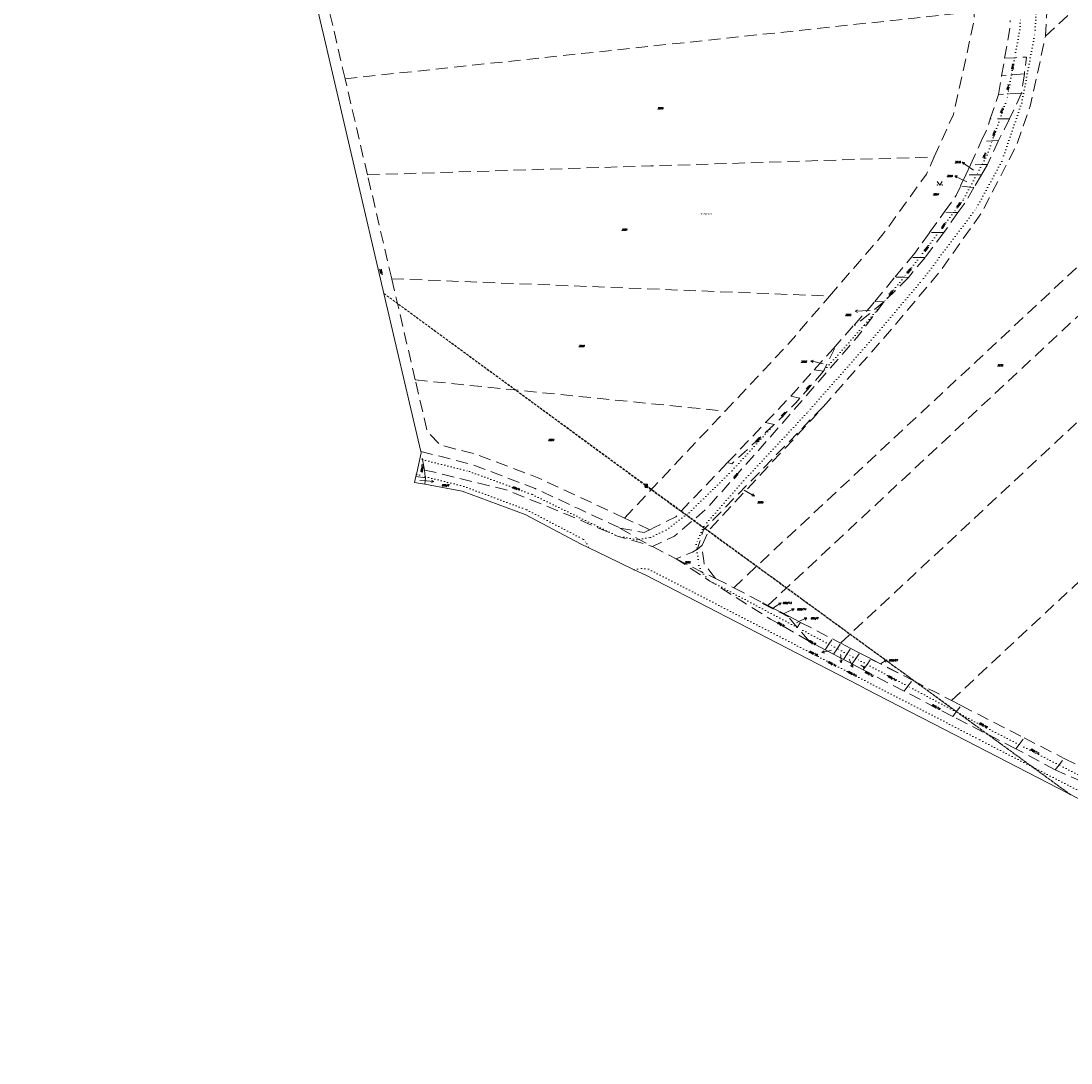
# Model space of a CAD drawing. Header units: metres. Extents: x -626722 to -621116, y -1178216 to -1174550.
# Tile 54 of 86: x -623494 to -623063, y -1178216 to -1177788. Entities that reach past the tile are written whole.
import ezdxf
from ezdxf.enums import TextEntityAlignment as Align

# ---------------------------------------------------------------- set-up
doc = ezdxf.new("R2010")
doc.units = ezdxf.units.M
doc.header["$MEASUREMENT"] = 0
doc.linetypes.add('DASHEDX2', pattern=[1.5, 1, -0.5])
doc.linetypes.add('DOT', pattern=[0.25, 0, -0.25])
doc.layers.add('8_kat_KN_Elektřina', color=172, linetype='DASHEDX2')
doc.layers.add('8_kat_KN_Pomístní_názvy', color=210, linetype='Continuous')
for name, color, linetype, lineweight in [('8_kat_KN_Hranice katastrů', 200, 'FENCELINE1', 25), ('8_kat_KN_Hranice parcel', 200, 'DASHEDX2', 25), ('8_kat_KN_PČ popisy', 210, 'Continuous', 0), ('8_kat_KN_Slučkové čáry', 200, 'DOT', 25), ('8_kat_KN_Značky kultur', 7, 'Continuous', 0), ('8_kat_KN_Čísla parcel', 200, 'Continuous', 25)]:
    doc.layers.add(name, color=color, linetype=linetype, lineweight=lineweight)
doc.styles.add('Style-cs_Working', font='cs_Working.shx')
doc.styles.add('Style-ITALICS', font='ITALICS.shx')
doc.linetypes.add('FENCELINE1', pattern='A,0.25,-0.1,[133,ltypeshp.shx,S=0.1,R=0,X=-0.1,Y=0],-0.1,1', length=1.45)

# ---------------------------------------------------------------- blocks, each defined once
blk = doc.blocks.new('1029_33')
at = {"layer": '8_kat_KN_PČ popisy', "color": 6, "linetype": 'Continuous', "lineweight": 0}
for p, q in [((0, 0), (1.7, -1.06)), ((1.7, -1.06), (0.96, -0.99)), ((1.7, -1.06), (1.31, -0.43))]:
    blk.add_line(p, q, dxfattribs=at)
blk = doc.blocks.new('1029_37')
at = {"layer": '8_kat_KN_PČ popisy', "color": 6, "linetype": 'Continuous', "lineweight": 0}
for p, q in [((0, 0), (2.72, 1.27)), ((2.72, 1.27), (1.6, 1.3)), ((2.72, 1.27), (2.02, 0.39))]:
    blk.add_line(p, q, dxfattribs=at)
blk = doc.blocks.new('1029_38')
at = {"layer": '8_kat_KN_PČ popisy', "color": 6, "linetype": 'Continuous', "lineweight": 0}
for p, q in [((-2.92, -0.68), (-2.06, 0.04)), ((0, 0), (-2.92, -0.68)), ((-2.92, -0.68), (-1.84, -0.94))]:
    blk.add_line(p, q, dxfattribs=at)
blk = doc.blocks.new('1029_39')
at = {"layer": '8_kat_KN_PČ popisy', "color": 6, "linetype": 'Continuous', "lineweight": 0}
for p, q in [((0, 0), (0.16, -3)), ((0.16, -3), (-0.4, -2.02)), ((0.16, -3), (0.6, -1.97))]:
    blk.add_line(p, q, dxfattribs=at)
blk = doc.blocks.new('1029_40')
at = {"layer": '8_kat_KN_PČ popisy', "color": 6, "linetype": 'Continuous', "lineweight": 0}
for p, q in [((0, 0), (1.22, -2.74)), ((1.22, -2.74), (0.36, -2.03)), ((1.22, -2.74), (1.27, -1.62))]:
    blk.add_line(p, q, dxfattribs=at)
blk = doc.blocks.new('1029_41')
at = {"layer": '8_kat_KN_PČ popisy', "color": 6, "linetype": 'Continuous', "lineweight": 0}
for p, q in [((0, 0), (2.49, 1.68)), ((2.49, 1.68), (1.38, 1.53)), ((2.49, 1.68), (1.94, 0.7))]:
    blk.add_line(p, q, dxfattribs=at)
blk = doc.blocks.new('1029_43')
at = {"layer": '8_kat_KN_PČ popisy', "color": 6, "linetype": 'Continuous', "lineweight": 0}
for p, q in [((0, 0), (2.54, 1.59)), ((2.54, 1.59), (1.43, 1.48)), ((2.54, 1.59), (1.96, 0.63))]:
    blk.add_line(p, q, dxfattribs=at)
blk = doc.blocks.new('1029_53')
at = {"layer": '8_kat_KN_PČ popisy', "color": 6, "linetype": 'Continuous', "lineweight": 0}
for p, q in [((0, 0), (2.99, -0.21)), ((2.99, -0.21), (2.03, 0.36)), ((2.99, -0.21), (1.96, -0.64))]:
    blk.add_line(p, q, dxfattribs=at)
blk = doc.blocks.new('1029_119')
at = {"layer": '8_kat_KN_PČ popisy', "color": 6, "linetype": 'Continuous', "lineweight": 0}
for p, q in [((0, 0), (-2.67, 1.36)), ((-2.67, 1.36), (-1.55, 1.35)), ((-2.67, 1.36), (-2.01, 0.46))]:
    blk.add_line(p, q, dxfattribs=at)
blk = doc.blocks.new('1029_120')
at = {"layer": '8_kat_KN_PČ popisy', "color": 6, "linetype": 'Continuous', "lineweight": 0}
for p, q in [((0, 0), (-2.43, 1.76)), ((-2.43, 1.76), (-1.32, 1.58)), ((-2.43, 1.76), (-1.91, 0.77))]:
    blk.add_line(p, q, dxfattribs=at)
blk = doc.blocks.new('1029_127')
at = {"layer": '8_kat_KN_PČ popisy', "color": 6, "linetype": 'Continuous', "lineweight": 0}
for p, q in [((-2.9, 0.78), (-1.8, 1)), ((0, 0), (-2.9, 0.78)), ((-2.9, 0.78), (-2.06, 0.03))]:
    blk.add_line(p, q, dxfattribs=at)
blk = doc.blocks.new('1029_128')
at = {"layer": '8_kat_KN_PČ popisy', "color": 6, "linetype": 'Continuous', "lineweight": 0}
for p, q in [((-3, -0.16), (-2.02, 0.4)), ((0, 0), (-3, -0.16)), ((-3, -0.16), (-1.97, -0.6))]:
    blk.add_line(p, q, dxfattribs=at)
blk = doc.blocks.new('1029_138')
at = {"layer": '8_kat_KN_PČ popisy', "color": 6, "linetype": 'Continuous', "lineweight": 0}
for p, q in [((0, 0), (2.6, -1.5)), ((2.6, -1.5), (1.48, -1.43)), ((2.6, -1.5), (1.98, -0.57))]:
    blk.add_line(p, q, dxfattribs=at)
blk = doc.blocks.new('3.14')
at = {"layer": '8_kat_KN_Značky kultur', "color": 7, "linetype": 'Continuous', "lineweight": 13, "flags": 128}
blk.add_lwpolyline([(-1, 1.5), (0, 0), (1, 1.5)], dxfattribs=at)
at = {"layer": '8_kat_KN_Značky kultur', "color": 7, "linetype": 'Continuous', "lineweight": 13}
for centre in [(-1, 0), (1, 0)]:
    blk.add_circle(centre, 0.1, dxfattribs=at)
blk = doc.blocks.new('6.02')
at = {"layer": '8_kat_KN_Elektřina', "color": 7, "linetype": 'Continuous', "lineweight": 13}
for p, q in [((-0.5, 0.5), (0.5, 0.5)), ((-0.5, -0.5), (-0.5, 0.5)), ((-0.5, 0.3), (0.5, 0.3)), ((-0.5, 0.1), (0.5, 0.1)), ((-0.3, -0.5), (-0.3, 0.5)), ((-0.1, -0.5), (-0.1, 0.5)), ((0.1, -0.5), (0.1, 0.5)), ((0.3, -0.5), (0.3, 0.5)), ((0.5, -0.5), (0.5, 0.5)), ((-0.5, -0.1), (0.5, -0.1)), ((-0.5, -0.3), (0.5, -0.3)), ((-0.5, -0.5), (0.5, -0.5))]:
    blk.add_line(p, q, dxfattribs=at)

msp = doc.modelspace()

# ---------------------------------------------------------------- linework, layer by layer
at = {"layer": '8_kat_KN_Elektřina', "lineweight": 13}
for p, q in [((-623345.41, -1177899.96), (-623237.65, -1177979.04)), ((-623345.41, -1177899.96), (-623237.74, -1177978.72)), ((-623237.74, -1177978.72), (-623063.46, -1178105.62)), ((-623237.65, -1177979.04), (-623063.46, -1178105.62))]:
    msp.add_line(p, q, dxfattribs=at)
at = {"layer": '8_kat_KN_Hranice katastrů', "lineweight": 13, "flags": 128}
msp.add_lwpolyline([(-625852.04, -1174626.53), (-626040.35, -1174699.9), (-626044.84, -1174701.65), (-626079.82, -1174732.74), (-626087.17, -1174724.59), (-626094.59, -1174716.36), (-626108.29, -1174725.86), (-626139.6, -1174663), (-626142.76, -1174651.47), (-626147.58, -1174633.84), (-626177.49, -1174657.65), (-626189.84, -1174646.23), (-626197.97, -1174638.7), (-626204.07, -1174633.06), (-626210.75, -1174626.88), (-626221.49, -1174616.94), (-626226.53, -1174612.28), (-626235.01, -1174604.43), (-626243.82, -1174596.28), (-626253.16, -1174587.64), (-626262.1, -1174579.36), (-626263.17, -1174578.37), (-626268.76, -1174573.2), (-626272.87, -1174569.4), (-626280.35, -1174562.48), (-626284.23, -1174558.89), (-626366.4, -1174553.29), (-626375.76, -1174552.65), (-626384.06, -1174552.09), (-626393.5, -1174551.44), (-626402.5, -1174550.83), (-626410.43, -1174550.29), (-626456.76, -1174672.2), (-626471.93, -1174695.74), (-626482.81, -1174713.06), (-626484.56, -1174715.84), (-626487.17, -1174720), (-626488.89, -1174723.62), (-626502.09, -1174751.47), (-626516.03, -1174780.89), (-626528.59, -1174807.4), (-626550.57, -1174812.23), (-626562.79, -1174814.91), (-626576.86, -1174818.14), (-626580.35, -1174818.94), (-626645.6, -1174953.22), (-626653.03, -1174970.15), (-626684.55, -1175037.86), (-626686, -1175040.97), (-626687.55, -1175044.3), (-626631.84, -1175118.59), (-626630.36, -1175120.56), (-626625.88, -1175124.38), (-626622.8, -1175127), (-626620, -1175129.38), (-626609.13, -1175138.65), (-626600.28, -1175161.93), (-626597.68, -1175186.91), (-626579.19, -1175203.5), (-626599.8, -1175222.22), (-626600.81, -1175225.76), (-626601.9, -1175229.61), (-626605.75, -1175243.12), (-626640.34, -1175364.6), (-626651.76, -1175404.73), (-626653.94, -1175412.37), (-626665.96, -1175418.01), (-626676.58, -1175422.98), (-626699.62, -1175445.56), (-626716.99, -1175471.64), (-626721.57, -1175478.51), (-626718.08, -1175490.63), (-626689.37, -1175590.24), (-626688.95, -1175591.71), (-626681.58, -1175617.3), (-626680.38, -1175637.27), (-626679.64, -1175649.67), (-626676.23, -1175706.44), (-626671.98, -1175777.17), (-626668.1, -1175841.75), (-626664.26, -1175877.5), (-626656.46, -1175949.97), (-626693.18, -1175993.2), (-626689.21, -1176029.64), (-626687.52, -1176031.68), (-626686.33, -1176033.12), (-626684.94, -1176034.8), (-626683.79, -1176036.18), (-626614, -1176120.42), (-626602.4, -1176130.73), (-626593.12, -1176137.86), (-626584.96, -1176144.14), (-626547.27, -1176144.38), (-626533.77, -1176144.46), (-626504.81, -1176143.65), (-626406.93, -1176152.31), (-626409.37, -1176159.67), (-626415.14, -1176177.06), (-626421.53, -1176196.31), (-626431.16, -1176225.32), (-626419.99, -1176232.13), (-626407.48, -1176241.56), (-626403.01, -1176244.94), (-626392.15, -1176253.13), (-626383.56, -1176259.6), (-626365.29, -1176273.38), (-626360.83, -1176275.9), (-626330.82, -1176292.85), (-626328.3, -1176294.69), (-626325.4, -1176296.82), (-626321.02, -1176300.02), (-626320.14, -1176301.38), (-626309.08, -1176318.54), (-626303.56, -1176327.1), (-626275.19, -1176343.14), (-626230.13, -1176368.62), (-626220.88, -1176362.84), (-626205.06, -1176368.5), (-626197.34, -1176371.41), (-626193.44, -1176372.88), (-626183.79, -1176376.53), (-626174.84, -1176382.62), (-626170.14, -1176387.02), (-626162.46, -1176394.2), (-626143.33, -1176415.21), (-626136.56, -1176422.64), (-626124.57, -1176443.84), (-626101.66, -1176469.79), (-626095.62, -1176476.63), (-626092.92, -1176473.71), (-626091.09, -1176475.08), (-626067.85, -1176492.43), (-626063.21, -1176495.9), (-626032.24, -1176523.03), (-626014.15, -1176529.78), (-626012.39, -1176529.73), (-625959.45, -1176528.25), (-625951.98, -1176531.09), (-625931.5, -1176538.9), (-625906.21, -1176553.11), (-625904.25, -1176554.21), (-625893.59, -1176557.55), (-625863.9, -1176576.76), (-625847.42, -1176579.14), (-625797.53, -1176586.33), (-625790.2, -1176587.39), (-625782.61, -1176588.48), (-625767.55, -1176590.66), (-625757.66, -1176592.09), (-625749.89, -1176593.21), (-625740.01, -1176594.64), (-625731.85, -1176595.81), (-625724.25, -1176596.91), (-625659.61, -1176606.23), (-625600.82, -1176614.71), (-625580.89, -1176617.58), (-625566.09, -1176619.72), (-625500.04, -1176629.25), (-625441.67, -1176637.67), (-625428.63, -1176639.55), (-625419.79, -1176635.78), (-625390.47, -1176623.27), (-625379.99, -1176631.32), (-625377.22, -1176633.45), (-625374.21, -1176639.52), (-625372.83, -1176641.65), (-625355.33, -1176677.54), (-625334.79, -1176715.1), (-625291.65, -1176758.17), (-625291.16, -1176758.66), (-625296.47, -1176769.25), (-625299.22, -1176774.94), (-625302.88, -1176782.5), (-625305.03, -1176793.68), (-625310.51, -1176822.23), (-625312.64, -1176833.29), (-625314.29, -1176841.87), (-625286.37, -1176852.42), (-625282.23, -1176853.99), (-625278.44, -1176855.42), (-625271.46, -1176858.07), (-625265.75, -1176860.23), (-625257.66, -1176863.28), (-625251.67, -1176865.54), (-625243.64, -1176868.58), (-625239.69, -1176870.07), (-625235.92, -1176871.5), (-625233, -1176872.61), (-625230.97, -1176873.37), (-625228.83, -1176874.18), (-625225.65, -1176875.39), (-625220.76, -1176877.24), (-625213.57, -1176879.95), (-625208.53, -1176881.86), (-625207.5, -1176882.25), (-625203.79, -1176882.99), (-625200.71, -1176883.61), (-625196.76, -1176884.4), (-625194.16, -1176884.91), (-625188.65, -1176886.01), (-625185.69, -1176886.6), (-625181.13, -1176887.52), (-625178.38, -1176888.07), (-625173.33, -1176889.07), (-625169.8, -1176889.78), (-625166.58, -1176890.42), (-625161.66, -1176891.41), (-625157.37, -1176892.26), (-625150.47, -1176893.64), (-625143.76, -1176894.98), (-625140.44, -1176895.65), (-625128.3, -1176894.51), (-625120.25, -1176893.76), (-625112.59, -1176893.04), (-625102.63, -1176892.11), (-625090.44, -1176890.97), (-625063.86, -1176897.07), (-625035.95, -1176903.47), (-625022.31, -1176906.6), (-625009.45, -1176909.55), (-624998.78, -1176912), (-624995.3, -1176912.8), (-625007.88, -1176967.15), (-625008.17, -1176968.39), (-625009.14, -1176972.57), (-624986.76, -1176980.28), (-624913.21, -1176997.19), (-624884.87, -1176999.81), (-624883.16, -1177024.84), (-624861.48, -1177028.76), (-624846.56, -1177030.78), (-624834.36, -1177032.44), (-624809.84, -1177029.18), (-624805.18, -1177026.79), (-624782.47, -1177015.11), (-624767.57, -1177010.58), (-624734.91, -1177007.55), (-624731.97, -1177006.52), (-624717.58, -1177001.48), (-624709.41, -1176998.62), (-624707.93, -1176998.1), (-624705.65, -1177001.63), (-624697.38, -1177014.35), (-624692.91, -1177021.23), (-624654.81, -1177110.04), (-624637.1, -1177114.08), (-624623.6, -1177117.16), (-624609.33, -1177120.42), (-624593.82, -1177123.95), (-624579.56, -1177127.21), (-624568.19, -1177129.8), (-624562.55, -1177131.09), (-624558.15, -1177132.09), (-624531.5, -1177138.17), (-624463.75, -1177155.33), (-624456.48, -1177157.17), (-624450.44, -1177158.7), (-624438.33, -1177161.77), (-624430.47, -1177163.76), (-624417.85, -1177166.96), (-624365.74, -1177180.16), (-624315.56, -1177192.88), (-624293.21, -1177198.54), (-624291.46, -1177198.98), (-624269.71, -1177204.49), (-624219.52, -1177217.21), (-624177.44, -1177227.71), (-624170.59, -1177229.04), (-624164.77, -1177230.17), (-624163.84, -1177230.35), (-624137.63, -1177236.06), (-624135.98, -1177236.43), (-624134.62, -1177236.74), (-624128.76, -1177238.06), (-624126.05, -1177238.67), (-624075.58, -1177277.81), (-624010.92, -1177327.96), (-623980.59, -1177351.48), (-623963.9, -1177364.42), (-623961.95, -1177365.93), (-623960.02, -1177367.43), (-623958.36, -1177368.72), (-623957.21, -1177370.73), (-623956.24, -1177372.43), (-623953.07, -1177377.97), (-623944.01, -1177379.83), (-623941.71, -1177380.3), (-623930.34, -1177382.63), (-623795.45, -1177410.26), (-623737.18, -1177422.2), (-623726.41, -1177424.41), (-623719.17, -1177425.89), (-623704.71, -1177428.85), (-623697.74, -1177430.28), (-623691.6, -1177431.54), (-623685.53, -1177432.78), (-623679.04, -1177434.11), (-623672.5, -1177435.45), (-623665.66, -1177436.85), (-623659.17, -1177438.18), (-623646.49, -1177440.78), (-623640.87, -1177441.93), (-623625.74, -1177445.03), (-623626.14, -1177447.49), (-623626.46, -1177449.46), (-623626.86, -1177451.92), (-623622.56, -1177452.81), (-623615.96, -1177454.18), (-623608.24, -1177455.78), (-623597.23, -1177458.06), (-623571.65, -1177463.35), (-623563.33, -1177465.08), (-623553.82, -1177467.05), (-623537.12, -1177470.5), (-623519.98, -1177474.05), (-623513.98, -1177475.3), (-623460.27, -1177486.42), (-623461.13, -1177491.34), (-623461.71, -1177494.67), (-623465.49, -1177516.45), (-623482.16, -1177612.45), (-623502.72, -1177730.81), (-623503.88, -1177737.5), (-623504.31, -1177740.18), (-623504.62, -1177742.13), (-623505.08, -1177745.05), (-623502.72, -1177745.5), (-623480.65, -1177750.11), (-623468.69, -1177752.61), (-623434.69, -1177759.71), (-623431.3, -1177760.42), (-623411.88, -1177764.48), (-623403.24, -1177766.28), (-623401.25, -1177766.7), (-623399.85, -1177766.95), (-623395.04, -1177767.79), (-623375.45, -1177771.24), (-623371.57, -1177787.88), (-623369.81, -1177795.42), (-623345.41, -1177899.96), (-623331.38, -1177960.09), (-623330.3, -1177964.72), (-623330.16, -1177965.32), (-623330.71, -1177967.86), (-623332.08, -1177974.23), (-623332.26, -1177975.07), (-623332.78, -1177977.46), (-623328.58, -1177978.24), (-623313.3, -1177981.08), (-623287.47, -1177990.63), (-623264.45, -1178002.83), (-623261.29, -1178004.34), (-623253.54, -1178008.05), (-623242.61, -1178013.28), (-623237.92, -1178015.52), (-623150.45, -1178060.72), (-623147.34, -1178062.33), (-623102, -1178085.75), (-622964.39, -1178156.68), (-622922.17, -1178178.6), (-622878.91, -1178194.83), (-622877.34, -1178195.42), (-622828.97, -1178211.5), (-622812.21, -1178214.98), (-622808.58, -1178215.73), (-622807.82, -1178215.61), (-622800.1, -1178214.37), (-622795.23, -1178213.6), (-622785.8, -1178212.09), (-622780.44, -1178209.44), (-622760.13, -1178199.4), (-622723.64, -1178181.35), (-622714.31, -1178176.74), (-622708.27, -1178172.83), (-622705.71, -1178171.18), (-622702.81, -1178169.3), (-622702.1, -1178168.84), (-622677.92, -1178156.68), (-622670.5, -1178153.51), (-622651.49, -1178145.38), (-622643.54, -1178141.98), (-622605.79, -1178132), (-622576.29, -1178124.2), (-622492.96, -1178103.84), (-622482.49, -1178101.28), (-622477.67, -1178100.1), (-622469.7, -1178098.15), (-622457.02, -1178095.06), (-622449.88, -1178093.31), (-622443.45, -1178091.74), (-622433.61, -1178089.33), (-622431.06, -1178088.71), (-622423.14, -1178086.72), (-622412.11, -1178083.94), (-622405.93, -1178082.38), (-622400.06, -1178080.91), (-622395.05, -1178079.64), (-622391.18, -1178078.67), (-622356.2, -1178069.86), (-622351.1, -1178068.58), (-622340.21, -1178065.84), (-622334.46, -1178064.39), (-622329.5, -1178063.14), (-622318.7, -1178060.42), (-622308.12, -1178057.76), (-622297.43, -1178055.06), (-622287.34, -1178052.52), (-622279.56, -1178050.56), (-622235.46, -1178039.46), (-622232.64, -1178038.76), (-622199.97, -1178030.63), (-622087.18, -1178002.56), (-622085.85, -1178002.23), (-622081.88, -1178001.34), (-622080.97, -1177998.22), (-622078.95, -1177991.33), (-622078.18, -1177988.69), (-622074.87, -1177975.28), (-622073.81, -1177970.98), (-622059.95, -1177914.89), (-622055.85, -1177875.6), (-622054.42, -1177858.33), (-622038.55, -1177798.48), (-622036.99, -1177789.81), (-622068.8, -1177779.38), (-622087.72, -1177773.17), (-622109.7, -1177760.45), (-622118.17, -1177755.55), (-622120.26, -1177752.94), (-622152.52, -1177712.6), (-622181.7, -1177693.4), (-622264.99, -1177665.15), (-622291.95, -1177659), (-622360.46, -1177643.93), (-622367.2, -1177642.45), (-622378.61, -1177636.84), (-622423.28, -1177605.81), (-622461.58, -1177568.64), (-622484.26, -1177552.66), (-622597.41, -1177527.71), (-622635.3, -1177509), (-622658.05, -1177502.91), (-622725.11, -1177494.82), (-622731.43, -1177491.33), (-622738.6, -1177487.37), (-622741.35, -1177485.85), (-622747.51, -1177487.23), (-622781.03, -1177494.72), (-622781.56, -1177493.2), (-622782.07, -1177491.71), (-622783.44, -1177487.73), (-622784.4, -1177484.95), (-622786.68, -1177477.63), (-622768.07, -1177471.87), (-622726.08, -1177458.86), (-622708.4, -1177453.39), (-622702.77, -1177451.64), (-622684.6, -1177446.02), (-622568.57, -1177410.08), (-622555.54, -1177406.23), (-622562.78, -1177372.51), (-622566.79, -1177361.45), (-622570.17, -1177352.12), (-622575.79, -1177336.61), (-622578.15, -1177330.14), (-622579.7, -1177325.87), (-622592.9, -1177289.64), (-622595.15, -1177283.48), (-622599.08, -1177272.69), (-622598.15, -1177272.02), (-622596.62, -1177270.91), (-622590.17, -1177266.25), (-622587.06, -1177264.01), (-622567.07, -1177274.84), (-622530.66, -1177265.46), (-622512.42, -1177244.02), (-622499.95, -1177220.44), (-622498.04, -1177199.81), (-622497.43, -1177193.25), (-622513.53, -1177163.74), (-622536.86, -1177114.27), (-622538.02, -1177097.04), (-622544.27, -1177004.46), (-622545.01, -1176993.53), (-622545.28, -1176989.54), (-622525.81, -1176919.76), (-622519.47, -1176904.57), (-622516.52, -1176895.56), (-622512.57, -1176883.51), (-622497.26, -1176836.75), (-622496.44, -1176835.36), (-622470.35, -1176791.24), (-622470.21, -1176791), (-622467.4, -1176786.25), (-622434.65, -1176761.78), (-622430.98, -1176756.2), (-622417.74, -1176736.1), (-622397.39, -1176663.53), (-622375.31, -1176618.82), (-622351.21, -1176606.81), (-622331.55, -1176584.66), (-622297.25, -1176515.77), (-622247.39, -1176461.84), (-622221.21, -1176441.78), (-622198.71, -1176431.48), (-622182.15, -1176419.39), (-622160.36, -1176419.51), (-622158.27, -1176422.4), (-622156.31, -1176425.09), (-622155.37, -1176426.4), (-622146.92, -1176438.05), (-622136.86, -1176442.9), (-622125.45, -1176444.04), (-622118.72, -1176444.71), (-622111.76, -1176445.4), (-622111.04, -1176445.47), (-622097.72, -1176446.8), (-622062.24, -1176442.63), (-622025.22, -1176458.05), (-622020.19, -1176461.21), (-622012.4, -1176466.11), (-622001.09, -1176475.06), (-621971.85, -1176491.46), (-621963.89, -1176495.93), (-621961.96, -1176497.01), (-621962.13, -1176493.44), (-621962.85, -1176477.76), (-621969.83, -1176473.02), (-621972.32, -1176471.33), (-621972.38, -1176471.28), (-621977.22, -1176468), (-621984.53, -1176463.03), (-621989.76, -1176459.47), (-622003.38, -1176443.22), (-622023.55, -1176435.19), (-622030.74, -1176432.32), (-622048.78, -1176426.57), (-622102.82, -1176409.35), (-622132.66, -1176383.61), (-622141.78, -1176379.09), (-622162.3, -1176368.94), (-622182.81, -1176358.78), (-622203.33, -1176348.62), (-622215.84, -1176342.43), (-622217.61, -1176341.55), (-622237.69, -1176347.6), (-622252.54, -1176347.82), (-622264.51, -1176347.99), (-622271.49, -1176348.1), (-622278.66, -1176348.2), (-622303.55, -1176348.57), (-622307.74, -1176348.24), (-622313.05, -1176347.82), (-622509.65, -1176332.31), (-622522.44, -1176331.3), (-622523.47, -1176328.33), (-622525.73, -1176321.86), (-622526.91, -1176318.45), (-622529.58, -1176310.79), (-622538.84, -1176284.24), (-622573.66, -1176272.8), (-622575.07, -1176272.35), (-622602.72, -1176263.46), (-622652.9, -1176250.88), (-622661.13, -1176248.81), (-622667.67, -1176247.17), (-622668.41, -1176247.08), (-622670.8, -1176246.78), (-622673.67, -1176246.42), (-622674.5, -1176246.32), (-622692.64, -1176244.07), (-622696.28, -1176243.62), (-622700.57, -1176243.09), (-622707.85, -1176242.18), (-622716.13, -1176241.16), (-622723.9, -1176240.2), (-622731.95, -1176239.2), (-622732.34, -1176239.15), (-622739.58, -1176238.25), (-622746.64, -1176237.37), (-622749.55, -1176237.01), (-622733.65, -1176154.44), (-622700.54, -1175982.48), (-622700.36, -1175981.54), (-622699.67, -1175977.97), (-622698.92, -1175974.04), (-622698.34, -1175971.01), (-622687.88, -1175916.7), (-622660.91, -1175766.94), (-622654.83, -1175733.2), (-622640.45, -1175684.53), (-622638.82, -1175679.04), (-622638.47, -1175677.86), (-622636.01, -1175669.51), (-622640.99, -1175669.14), (-622659.28, -1175667.79), (-622679.29, -1175649.45), (-622710.67, -1175613.63), (-622736.93, -1175603.53), (-622780.89, -1175586.63), (-622817.66, -1175573.34), (-622850.41, -1175560.14), (-622858.52, -1175556.87), (-622865.8, -1175554.67), (-622894.55, -1175546.01), (-622923.33, -1175540.13), (-622924.99, -1175540.08), (-622938.18, -1175539.71), (-622986.92, -1175538.35), (-622996.3, -1175545.8), (-623004.02, -1175547.35), (-623009.54, -1175543.61), (-623024.77, -1175537.84), (-623039.52, -1175532.26), (-623088.53, -1175522.77), (-623098.46, -1175520.85), (-623183.64, -1175504.36), (-623188.06, -1175503.5), (-623213.91, -1175498.5), (-623314.42, -1175479.04), (-623334.39, -1175475.17), (-623358.28, -1175470.55), (-623367.67, -1175468.73), (-623403.57, -1175461.78), (-623407.64, -1175460.99), (-623451.72, -1175452.45), (-623471.52, -1175448.62), (-623476.63, -1175447.63), (-623503.08, -1175442.51), (-623545.94, -1175434.21), (-623571.62, -1175429.24), (-623574.73, -1175428.64), (-623582.71, -1175427.09), (-623584.32, -1175426.78), (-623593.92, -1175424.92), (-623598.69, -1175424), (-623621.54, -1175416.62), (-623641.26, -1175410.25), (-623645.3, -1175407.72), (-623651.85, -1175403.62), (-623661.11, -1175401.57), (-623677.99, -1175395.49), (-623716.17, -1175381.75), (-623821.31, -1175343.9), (-623822.78, -1175343.37), (-623826.37, -1175352.23), (-623838.09, -1175381.12), (-623839.41, -1175384.36), (-623842.48, -1175391.94), (-623844.76, -1175397.56), (-623848.71, -1175395.95), (-623853.6, -1175393.95), (-623864.51, -1175389.49), (-623877.04, -1175384.37), (-623899.48, -1175375.2), (-623913.17, -1175369.61), (-623921.39, -1175366.25), (-623931.98, -1175361.92), (-623943.52, -1175357.2), (-623947.18, -1175355.71), (-623952.99, -1175353.34), (-623965.84, -1175349.08), (-623972.42, -1175346.9), (-623984.43, -1175342.92), (-623992.28, -1175340.32), (-624017.35, -1175332.01), (-624032.51, -1175326.98), (-624046.92, -1175322.21), (-624061.99, -1175317.21), (-624073.47, -1175313.41), (-624076.66, -1175312.35), (-624087.61, -1175308.71), (-624091.33, -1175307.48), (-624101.34, -1175304.17), (-624106.82, -1175302.35), (-624113.5, -1175301.17), (-624118.24, -1175300.33), (-624129.53, -1175298.33), (-624133.89, -1175297.56), (-624151.02, -1175294.53), (-624151.52, -1175294.44), (-624172.03, -1175290.81), (-624186.19, -1175288.3), (-624187.09, -1175288), (-624194.53, -1175285.47), (-624198.59, -1175284.09), (-624205.73, -1175281.67), (-624212.31, -1175279.43), (-624227.17, -1175274.38), (-624238.4, -1175270.57), (-624259.44, -1175263.43), (-624275.87, -1175257.85), (-624299.08, -1175249.97), (-624301.46, -1175249.16), (-624313.52, -1175245.81), (-624342.41, -1175237.79), (-624359.84, -1175232.95), (-624361.68, -1175232.44), (-624394.55, -1175223.32), (-624398.65, -1175222.18), (-624421.01, -1175215.97), (-624483.58, -1175191.07), (-624513.75, -1175179.07), (-624530.67, -1175171), (-624538.61, -1175167.21), (-624555.74, -1175162.8), (-624591.3, -1175152.22), (-624616.6, -1175146.76), (-624669.36, -1175122.42), (-624675.53, -1175119.79), (-624681, -1175117.47), (-624701.37, -1175108.8), (-624727.01, -1175103.3), (-624746.71, -1175099.08), (-624769.57, -1175100.35), (-624771.98, -1175100.01), (-624795.35, -1175096.73), (-624805.39, -1175095.32), (-624823.86, -1175088.76), (-624829.6, -1175083.81), (-624841.52, -1175073.52), (-624857.12, -1175057.81), (-624863.3, -1175051.59), (-624869.83, -1175045.01), (-624876.29, -1175040.67), (-624892.64, -1175029.67), (-624937.61, -1174997.86), (-624939.04, -1175000.11), (-624941.81, -1175004.46), (-624944.6, -1175008.85), (-624963.63, -1175006.96), (-625019.59, -1175001.41), (-625073.91, -1174996.02), (-625074.39, -1174997.67), (-625096.23, -1175073.28), (-625183.77, -1175056.93), (-625265.34, -1175036.6), (-625288.39, -1175030.85), (-625293.16, -1175029.66), (-625299.12, -1175028.18), (-625337.06, -1175018.72), (-625388.84, -1175005.82), (-625464.8, -1174986.89), (-625495.36, -1174979.27), (-625512.53, -1174974.99), (-625543.08, -1174967.38), (-625574.39, -1174959.57), (-625576.76, -1174958.98), (-625579.4, -1174958.32), (-625579.67, -1174958.25), (-625587.62, -1174953.77), (-625615.29, -1174938.17), (-625639.27, -1174924.66), (-625651.18, -1174917.94), (-625659.41, -1174913.3), (-625667.61, -1174908.68), (-625687.09, -1174897.7), (-625697.09, -1174892.07), (-625701.5, -1174889.58), (-625704.92, -1174885.17), (-625711.81, -1174876.29), (-625717.7, -1174868.69), (-625719.42, -1174866.48), (-625721.06, -1174864.36), (-625724.39, -1174860.06), (-625726.69, -1174857.09), (-625729.25, -1174853.8), (-625730.41, -1174852.3), (-625731.76, -1174848.68), (-625734.18, -1174842.18), (-625737.88, -1174832.26), (-625738.58, -1174830.37), (-625740.44, -1174825.37), (-625742.03, -1174821.11), (-625747.34, -1174806.85), (-625757.52, -1174779.52), (-625765.58, -1174757.89), (-625771.8, -1174741.18), (-625780.24, -1174729.34), (-625789.62, -1174716.2), (-625798.16, -1174704.22), (-625803.67, -1174696.5), (-625809.22, -1174688.71), (-625810.19, -1174687.35), (-625811.75, -1174685.5), (-625813.79, -1174683.1), (-625814.16, -1174682.55), (-625828.4, -1174661.5), (-625830.3, -1174658.68), (-625833.25, -1174654.32), (-625833.44, -1174654.04), (-625841.42, -1174642.24), (-625842.46, -1174640.7), (-625852.04, -1174626.53)], close=True, dxfattribs=at)
at = {"layer": '8_kat_KN_Hranice parcel', "lineweight": 13, "ltscale": 5}
for p, q in [((-623073.76, -1177794.37), (-622990.43, -1177716.65)), ((-623361.36, -1177811.82), (-623367.74, -1177784.23)), ((-623091.79, -1177810.61), (-623090.54, -1177803.37)), ((-623082.45, -1177809.84), (-623083.57, -1177817.71)), ((-623352.15, -1177851.26), (-623361.36, -1177811.82)), ((-623093.13, -1177818.32), (-623091.79, -1177810.61)), ((-623083.57, -1177817.71), (-623088.52, -1177828.32)), ((-623088.52, -1177828.32), (-623093.03, -1177837.17)), ((-623104.6, -1177847.13), (-623100.13, -1177837.46)), ((-623093.03, -1177837.17), (-623097.63, -1177846.97)), ((-623106.52, -1177851.27), (-623104.6, -1177847.13)), ((-623097.63, -1177846.97), (-623100.11, -1177851.31)), ((-623342.21, -1177893.88), (-623352.15, -1177851.26)), ((-623108.62, -1177855.82), (-623106.52, -1177851.27)), ((-623100.11, -1177851.31), (-623103.15, -1177856.42)), ((-623121.36, -1177874.93), (-623115.34, -1177866.56)), ((-623109.7, -1177866.68), (-623115.52, -1177874.91)), ((-623115.52, -1177874.91), (-623123.22, -1177885.19)), ((-623135.54, -1177893.17), (-623128.85, -1177885.09)), ((-623123.22, -1177885.19), (-623130.06, -1177893.34)), ((-623332.52, -1177935.39), (-623342.21, -1177893.88)), ((-623342.21, -1177893.88), (-623162.39, -1177900.98)), ((-623143.85, -1177903.2), (-623135.54, -1177893.17)), ((-623130.06, -1177893.34), (-623140.13, -1177903.43)), ((-623140.13, -1177903.43), (-623143.85, -1177903.2)), ((-623161.01, -1177922.61), (-623152.36, -1177912.91)), ((-623168.69, -1177931.23), (-623161.01, -1177922.61)), ((-623178.39, -1177942.12), (-623168.69, -1177931.23)), ((-623164.92, -1177931.86), (-623174.62, -1177942.9)), ((-623164.92, -1177931.86), (-623168.69, -1177931.23)), ((-623332.52, -1177935.39), (-623205.3, -1177948.23)), ((-623174.62, -1177942.9), (-623178.39, -1177942.12)), ((-623246.62, -1177992.09), (-623205.3, -1177948.23)), ((-623204.29, -1177969.3), (-623188.68, -1177952.94)), ((-623185.15, -1177953.72), (-623188.68, -1177952.94)), ((-623328.34, -1177975.65), (-623332.26, -1177975.07)), ((-623328.58, -1177978.24), (-623328.34, -1177975.65)), ((-623236.27, -1177996.91), (-623246.62, -1177992.09)), ((-623235.15, -1178003.72), (-623225.37, -1178008.82)), ((-623214.75, -1178003.25), (-623216.72, -1178004.94)), ((-623209.21, -1178016.85), (-623201.8, -1178020.68)), ((-623189.75, -1178026.92), (-623189.91, -1178027.15)), ((-623189.91, -1178027.15), (-623183, -1178030.69)), ((-623189.75, -1178026.92), (-623187.76, -1178027.95)), ((-623187.76, -1178027.95), (-623182.86, -1178030.49)), ((-623183, -1178030.69), (-623182.86, -1178030.49)), ((-623183, -1178030.69), (-623179.34, -1178032.57)), ((-623182.86, -1178030.49), (-623179.21, -1178032.38)), ((-623179.34, -1178032.57), (-623179.21, -1178032.38)), ((-623175.68, -1178036.99), (-623179.34, -1178032.57)), ((-623179.21, -1178032.38), (-623174.32, -1178034.91)), ((-623170.67, -1178042.7), (-623175.68, -1178036.99)), ((-623174.32, -1178034.91), (-623161.19, -1178041.7)), ((-623161.19, -1178041.7), (-623157.9, -1178043.4)), ((-623164.23, -1178046.21), (-623170.67, -1178042.7)), ((-623160.8, -1178048), (-623164.23, -1178046.21)), ((-623157.9, -1178043.4), (-623157.77, -1178043.47)), ((-623157.77, -1178043.47), (-623153.69, -1178045.58)), ((-623153.69, -1178045.58), (-623150.02, -1178047.48)), ((-623156.67, -1178050.13), (-623160.8, -1178048)), ((-623153.17, -1178051.96), (-623156.67, -1178050.13)), ((-623150.02, -1178047.48), (-623145.42, -1178049.87)), ((-623145.42, -1178049.87), (-623145.48, -1178049.95)), ((-623145.48, -1178049.95), (-623128.41, -1178058.67)), ((-623145.42, -1178049.87), (-623128.41, -1178058.67)), ((-623148.59, -1178054.45), (-623153.17, -1178051.96)), ((-623131.82, -1178063.1), (-623148.59, -1178054.45)), ((-623111.84, -1178073.53), (-623131.82, -1178063.1)), ((-623112.36, -1178066.98), (-623108.39, -1178069.03)), ((-623085.96, -1178086.78), (-623111.84, -1178073.53)), ((-623082.53, -1178082.32), (-623066.09, -1178090.72)), ((-623069.79, -1178095.49), (-623085.96, -1178086.78)), ((-623066.09, -1178090.72), (-623048.75, -1178099.57)), ((-623051.74, -1178103.33), (-623069.79, -1178095.49))]:
    msp.add_line(p, q, dxfattribs=at)
at = {"layer": '8_kat_KN_Hranice parcel', "lineweight": 13, "ltscale": 5, "flags": 128}
for points in [[(-623073.76, -1177794.37), (-623073.71, -1177794.13), (-623070.83, -1177738.43)], [(-623361.36, -1177811.82), (-623232.19, -1177798.08), (-623103.03, -1177784.33)], [(-623119.43, -1177843.92), (-623111.57, -1177826.47), (-623103.21, -1177788.6), (-623103.03, -1177784.33)], [(-623090.54, -1177803.37), (-623088.43, -1177791.15), (-623088.31, -1177787.86)], [(-623165.11, -1177946.48), (-623136.82, -1177914.45), (-623117.57, -1177891.55), (-623099.8, -1177866.54), (-623085.48, -1177838.76), (-623080.02, -1177823.05), (-623073.76, -1177794.37)], [(-623090.54, -1177803.37), (-623086.42, -1177803.18), (-623081.53, -1177802.95), (-623082.45, -1177809.84)], [(-623082.45, -1177809.84), (-623087.74, -1177810.28), (-623091.79, -1177810.61)], [(-623096.44, -1177828.29), (-623093.18, -1177818.64), (-623093.13, -1177818.32)], [(-623083.57, -1177817.71), (-623089.18, -1177818.07), (-623093.13, -1177818.32)], [(-623100.13, -1177837.46), (-623097.96, -1177832.78), (-623096.44, -1177828.29)], [(-623088.52, -1177828.32), (-623092.47, -1177828.31), (-623096.44, -1177828.29)], [(-623201.8, -1178020.68), (-623101.95, -1177927.56), (-623002.11, -1177834.45)], [(-623187.76, -1178027.95), (-623091.14, -1177937.84), (-622994.54, -1177847.75), (-623000.08, -1177838.03)], [(-623093.03, -1177837.17), (-623095.64, -1177837.28), (-623100.13, -1177837.46)], [(-623352.15, -1177851.26), (-623235.79, -1177847.59), (-623119.43, -1177843.92)], [(-623162.39, -1177900.98), (-623140.4, -1177875.52), (-623122.62, -1177850.99), (-623119.43, -1177843.92)], [(-623157.9, -1178043.4), (-623052.94, -1177945.52), (-622948.06, -1177847.7)], [(-623097.63, -1177846.97), (-623099.79, -1177847.02), (-623104.6, -1177847.13)], [(-623100.11, -1177851.31), (-623102.09, -1177851.3), (-623106.52, -1177851.27)], [(-623115.34, -1177866.56), (-623110.44, -1177859.74), (-623108.62, -1177855.82)], [(-623103.15, -1177856.42), (-623106.55, -1177862.46), (-623109.7, -1177866.68)], [(-623103.15, -1177856.42), (-623104.74, -1177856.25), (-623108.62, -1177855.82)], [(-623109.7, -1177866.68), (-623111.43, -1177866.64), (-623115.34, -1177866.56)], [(-623128.85, -1177885.09), (-623127.44, -1177883.39), (-623121.36, -1177874.93)], [(-623115.52, -1177874.91), (-623117.71, -1177874.92), (-623121.36, -1177874.93)], [(-623123.22, -1177885.19), (-623125.48, -1177885.17), (-623128.85, -1177885.09)], [(-623130.06, -1177893.34), (-623131.89, -1177893.28), (-623135.54, -1177893.17)], [(-623112.36, -1178066.98), (-623020.05, -1177980.88), (-622927.88, -1177894.92)], [(-623140.13, -1177903.43), (-623151.05, -1177917.83), (-623182.76, -1177954.34), (-623212.68, -1177988.03), (-623226.06, -1177999.5), (-623235.15, -1178003.72)], [(-623205.3, -1177948.23), (-623179.89, -1177921.25), (-623162.39, -1177900.98)], [(-623152.36, -1177912.91), (-623145.8, -1177905.55), (-623143.85, -1177903.2)], [(-623140.13, -1177903.43), (-623151.9, -1177912.96), (-623152.36, -1177912.91)], [(-623161.01, -1177922.61), (-623160.46, -1177922.7), (-623164.92, -1177931.86)], [(-623246.62, -1177992.09), (-623281.75, -1177975.73), (-623307.65, -1177965.89), (-623322.23, -1177962.15), (-623327.59, -1177956.55), (-623332.52, -1177935.39)], [(-623188.68, -1177952.94), (-623178.77, -1177942.55), (-623178.39, -1177942.12)], [(-623174.62, -1177942.9), (-623176.29, -1177944.79), (-623185.15, -1177953.72)], [(-623165.11, -1177946.48), (-623214.25, -1177996.99), (-623216.72, -1178004.94)], [(-623214.75, -1178003.25), (-623212.05, -1177997.13), (-623169.27, -1177951.19), (-623165.11, -1177946.48)], [(-623185.15, -1177953.72), (-623202.61, -1177969.87), (-623204.29, -1177969.3)], [(-623330.3, -1177964.72), (-623309.25, -1177970.1), (-623283.35, -1177979.94), (-623265.54, -1177988.24), (-623248.5, -1177996.19)], [(-623328.8, -1177972.43), (-623329.62, -1177968.13), (-623330.16, -1177965.32)], [(-623236.27, -1177996.91), (-623234.17, -1177995.86), (-623225.51, -1177991.54), (-623204.29, -1177969.3)], [(-623328.34, -1177975.65), (-623328.41, -1177975.15), (-623328.8, -1177972.43)], [(-623328.8, -1177972.43), (-623323.98, -1177973.45), (-623295.16, -1177980.55), (-623270.63, -1177990.48), (-623249.53, -1177999.52), (-623235.15, -1178003.72)], [(-623248.5, -1177996.19), (-623238.54, -1177998.04), (-623236.27, -1177996.91)], [(-623248.5, -1177996.19), (-623247.29, -1177996.91), (-623240.57, -1178000.89), (-623235.15, -1178003.72)], [(-623209.21, -1178016.85), (-623211.55, -1178013.92), (-623213.83, -1178011.08), (-623214.04, -1178009.6), (-623214.89, -1178003.57), (-623214.75, -1178003.25)], [(-623216.72, -1178004.94), (-623216.95, -1178005.07), (-623218.72, -1178006.09), (-623225.37, -1178008.82)], [(-623225.37, -1178008.82), (-623215.05, -1178014.21), (-623209.21, -1178016.85)], [(-623170.67, -1178042.7), (-623186.61, -1178033.62), (-623211.55, -1178017.93), (-623225.37, -1178008.82)], [(-623201.8, -1178020.68), (-623191.26, -1178026.14), (-623189.75, -1178026.92)], [(-623175.68, -1178036.99), (-623174.44, -1178035.09), (-623174.32, -1178034.91)], [(-623164.23, -1178046.21), (-623162.67, -1178043.9), (-623161.28, -1178041.84), (-623161.19, -1178041.7)], [(-623160.8, -1178048), (-623159.27, -1178045.7), (-623157.86, -1178043.6), (-623157.77, -1178043.47)], [(-623156.67, -1178050.13), (-623155.19, -1178047.87), (-623153.77, -1178045.7), (-623153.69, -1178045.58)], [(-623153.17, -1178051.96), (-623151.62, -1178049.76), (-623150.09, -1178047.58), (-623150.02, -1178047.48)], [(-623148.59, -1178054.45), (-623147.03, -1178052.2), (-623145.48, -1178049.95)], [(-623131.82, -1178063.1), (-623130.28, -1178061.1), (-623128.41, -1178058.67)], [(-623128.41, -1178058.67), (-623119.19, -1178063.44), (-623112.36, -1178066.98)], [(-623111.84, -1178073.53), (-623110.4, -1178071.66), (-623108.39, -1178069.03)], [(-623108.39, -1178069.03), (-623096.26, -1178075.31), (-623082.53, -1178082.32)], [(-623085.96, -1178086.78), (-623084.64, -1178085.06), (-623082.53, -1178082.32)], [(-623069.79, -1178095.49), (-623068.2, -1178093.44), (-623066.09, -1178090.72)]]:
    msp.add_lwpolyline(points, dxfattribs=at)
at = {"layer": '8_kat_KN_PČ popisy', "lineweight": 0}
for p, q in [((-623103.37, -1177849.38), (-623105.57, -1177847.77)), ((-623106.04, -1177854.15), (-623108.34, -1177852.98)), ((-623145.81, -1177906.94), (-623148.94, -1177907.09)), ((-623165.06, -1177928.87), (-623167.21, -1177928.29)), ((-623330.68, -1177976.68), (-623327.87, -1177976.86)), ((-623197.54, -1177980.61), (-623195.89, -1177981.56)), ((-623185.77, -1178029.15), (-623184.84, -1178028.52)), ((-623181.37, -1178031.4), (-623179.72, -1178030.62)), ((-623176.03, -1178035.04), (-623174.48, -1178034.33)), ((-623161.7, -1178046.37), (-623162.62, -1178046.59)), ((-623157.88, -1178048.12), (-623157.86, -1178048.5)), ((-623154.37, -1178050.04), (-623154.15, -1178050.53)), ((-623141.5, -1178051.93), (-623141.47, -1178051.91))]:
    msp.add_line(p, q, dxfattribs=at)
at = {"layer": '8_kat_KN_Slučkové čáry', "lineweight": 0, "ltscale": 5}
for p, q in [((-623076.55, -1177767.61), (-623078.13, -1177793.36)), ((-623084.3, -1177791.75), (-623084.05, -1177787.64)), ((-623084.3, -1177791.75), (-623086.42, -1177803.18)), ((-623083.53, -1177821.79), (-623078.13, -1177793.36)), ((-623086.42, -1177803.18), (-623087.74, -1177810.28)), ((-623087.74, -1177810.28), (-623089.18, -1177818.07)), ((-623089.18, -1177818.07), (-623089.54, -1177820)), ((-623092.47, -1177828.31), (-623089.54, -1177820)), ((-623083.53, -1177821.79), (-623091.72, -1177845.76)), ((-623095.64, -1177837.28), (-623092.47, -1177828.31)), ((-623097.72, -1177843.16), (-623095.64, -1177837.28)), ((-623097.72, -1177843.16), (-623099.79, -1177847.02)), ((-623091.72, -1177845.76), (-623102.2, -1177865.08)), ((-623099.79, -1177847.02), (-623102.09, -1177851.3)), ((-623102.09, -1177851.3), (-623104.74, -1177856.25)), ((-623104.74, -1177856.25), (-623107.62, -1177861.61)), ((-623123.86, -1177893.82), (-623102.2, -1177865.08)), ((-623107.62, -1177861.61), (-623111.43, -1177866.64)), ((-623111.43, -1177866.64), (-623117.71, -1177874.92)), ((-623117.71, -1177874.92), (-623125.48, -1177885.17)), ((-623125.48, -1177885.17), (-623131.89, -1177893.28)), ((-623143.5, -1177917.01), (-623123.86, -1177893.82)), ((-623131.89, -1177893.28), (-623140.13, -1177903.43)), ((-623140.13, -1177903.43), (-623148.28, -1177913.08)), ((-623148.28, -1177913.08), (-623164.92, -1177931.86)), ((-623143.5, -1177917.01), (-623171.73, -1177949)), ((-623171.73, -1177949), (-623197.72, -1177976.83)), ((-623202.47, -1177972.66), (-623185.15, -1177953.72)), ((-623330.71, -1177967.86), (-623329.62, -1177968.13)), ((-623329.62, -1177968.13), (-623310.32, -1177973.01)), ((-623310.32, -1177973.01), (-623284.46, -1177982.47)), ((-623220.03, -1177989.9), (-623202.47, -1177972.66)), ((-623332.08, -1177974.23), (-623328.41, -1177975.15)), ((-623328.41, -1177975.15), (-623312.58, -1177979.11)), ((-623197.72, -1177976.83), (-623214.11, -1177995.57)), ((-623312.58, -1177979.11), (-623286.78, -1177988.75)), ((-623284.46, -1177982.47), (-623249.53, -1177999.52)), ((-623286.78, -1177988.75), (-623263.5, -1178000.85)), ((-623229.53, -1177997.04), (-623220.03, -1177989.9)), ((-623241.62, -1178000.98), (-623249.53, -1177999.52)), ((-623235.95, -1178000.04), (-623229.53, -1177997.04)), ((-623214.11, -1177995.57), (-623217.25, -1178002.97)), ((-623263.5, -1178000.85), (-623262.04, -1178002.7)), ((-623262.04, -1178002.7), (-623261.29, -1178004.34)), ((-623240.57, -1178000.89), (-623241.62, -1178000.98)), ((-623240.57, -1178000.89), (-623235.95, -1178000.04)), ((-623217.25, -1178002.97), (-623216.95, -1178005.07)), ((-623216.95, -1178005.07), (-623216.04, -1178011.57)), ((-623216.04, -1178011.57), (-623215.05, -1178014.21)), ((-623242.61, -1178013.28), (-623239.59, -1178012.8)), ((-623239.59, -1178012.8), (-623236.76, -1178013.08)), ((-623236.76, -1178013.08), (-623100.67, -1178083.18)), ((-623215.05, -1178014.21), (-623211.55, -1178017.93)), ((-623175.68, -1178036.99), (-623211.55, -1178017.93)), ((-623162.67, -1178043.9), (-623175.68, -1178036.99)), ((-623159.27, -1178045.7), (-623162.67, -1178043.9)), ((-623155.19, -1178047.87), (-623159.27, -1178045.7)), ((-623151.62, -1178049.76), (-623155.19, -1178047.87)), ((-623147.03, -1178052.2), (-623151.62, -1178049.76)), ((-623130.28, -1178061.1), (-623147.03, -1178052.2)), ((-623110.4, -1178071.66), (-623130.28, -1178061.1)), ((-623098.09, -1178078.2), (-623110.4, -1178071.66)), ((-623084.64, -1178085.06), (-623098.09, -1178078.2)), ((-623100.67, -1178083.18), (-622962.93, -1178153.84)), ((-623068.2, -1178093.44), (-623084.64, -1178085.06)), ((-623050.89, -1178102.26), (-623068.2, -1178093.44))]:
    msp.add_line(p, q, dxfattribs=at)

# ---------------------------------------------------------------- block references
at = {"layer": '8_kat_KN_Elektřina', "lineweight": 13}
for p in [(-623237.74, -1177978.72), (-623237.65, -1177979.04)]:
    msp.add_blockref('6.02', p, dxfattribs=at)
at = {"layer": '8_kat_KN_PČ popisy', "lineweight": 0}
for name, p in [('1029_120', (-623105.57, -1177847.77)), ('1029_119', (-623108.34, -1177852.98)), ('1029_128', (-623148.94, -1177907.09)), ('1029_127', (-623167.21, -1177928.29)), ('1029_53', (-623327.87, -1177976.86)), ('1029_138', (-623195.89, -1177981.56)), ('1029_41', (-623184.84, -1178028.52)), ('1029_37', (-623179.72, -1178030.62)), ('1029_37', (-623174.48, -1178034.33)), ('1029_38', (-623162.62, -1178046.59)), ('1029_39', (-623157.86, -1178048.5)), ('1029_40', (-623154.15, -1178050.53)), ('1029_43', (-623141.47, -1178051.91)), ('1029_33', (-623149.61, -1178052.51))]:
    msp.add_blockref(name, p, dxfattribs=at)
at = {"layer": '8_kat_KN_Značky kultur', "lineweight": 13}
msp.add_blockref('3.14', (-623117.19, -1177855.42), dxfattribs=at)

# ---------------------------------------------------------------- texts
at = {"layer": '8_kat_KN_Pomístní_názvy', "lineweight": 0, "style": 'Style-cs_Working'}
msp.add_text('Na špitálce', height=0.7, dxfattribs=at).set_placement((-623215.46, -1177867.609))
at = {"layer": '8_kat_KN_Čísla parcel', "lineweight": 0, "style": 'Style-ITALICS'}
for s, rotation, p in [('3915', 79, (-623086.9, -1177807.058)), ('869/3', 81, (-623329.356, -1177971.847)), ('869/10', 335, (-623169.246, -1178047.941)), ('869/11', 333, (-623161.584, -1178052.244)), ('869/12', 333, (-623153.399, -1178056.255))]:
    msp.add_text(s, height=0.7, rotation=rotation, dxfattribs=at).set_placement(p, align=Align.CENTER)
for s, rotation, p in [('3914', 79, (-623089.065, -1177816.662)), ('3913', 70, (-623091.811, -1177826.27)), ('3912', 70, (-623095.001, -1177835.65)), ('3911', 65, (-623098.999, -1177844.669)), ('3908', 52, (-623109.98, -1177864.983)), ('3907', 52, (-623116.17, -1177873.413)), ('3906', 52, (-623123.21, -1177882.853)), ('3887', 283, (-623347.208, -1177889.841)), ('3905', 51, (-623130.329, -1177891.904)), ('3904', 50, (-623137.808, -1177900.976)), ('3901', 49, (-623171.688, -1177939.747)), ('3900', 46, (-623182.068, -1177950.87)), ('3899', 46, (-623192.428, -1177961.16)), ('3898', 48, (-623201.618, -1177976.078)), ('869/4', 340, (-623292.72, -1177979.748)), ('869/6', 330, (-623183.955, -1178035.239)), ('869/8', 332, (-623171.129, -1178042.75)), ('869/13', 331, (-623147.962, -1178055.443)), ('869/14', 332, (-623138.549, -1178057.25)), ('869/15', 332, (-623120.512, -1178069.082)), ('869/16', 332, (-623101.099, -1178076.56)), ('869/17', 332, (-623079.989, -1178087.3))]:
    msp.add_text(s, height=0.7, rotation=rotation, dxfattribs=at).set_placement(p)
for s, p in [('3890', (-623233.12, -1177824.26)), ('3894', (-623120, -1177859.61)), ('3891', (-623247.8, -1177874.12)), ('3892', (-623265.44, -1177921.89)), ('3935', (-623093.6, -1177929.76)), ('3893', (-623278.02, -1177960.39)), ('3895', (-623221.98, -1178010.6))]:
    msp.add_text(s, height=0.7, dxfattribs=at).set_placement(p)
for s, p in [('3910', (-623109.848, -1177846.4)), ('3909', (-623113.11, -1177852.13)), ('3903', (-623154.863, -1177909.08)), ('3902', (-623173.026, -1177928.32)), ('869/2', (-623320.139, -1177979)), ('3896', (-623190.91, -1177985.97)), ('852/13', (-623179.806, -1178027.25)), ('852/14', (-623173.903, -1178029.87)), ('869/7', (-623168.603, -1178033.6)), ('852/21', (-623136.2, -1178050.8))]:
    msp.add_text(s, height=0.7, dxfattribs=at).set_placement(p, align=Align.CENTER)

doc.saveas('drawing.dxf')
